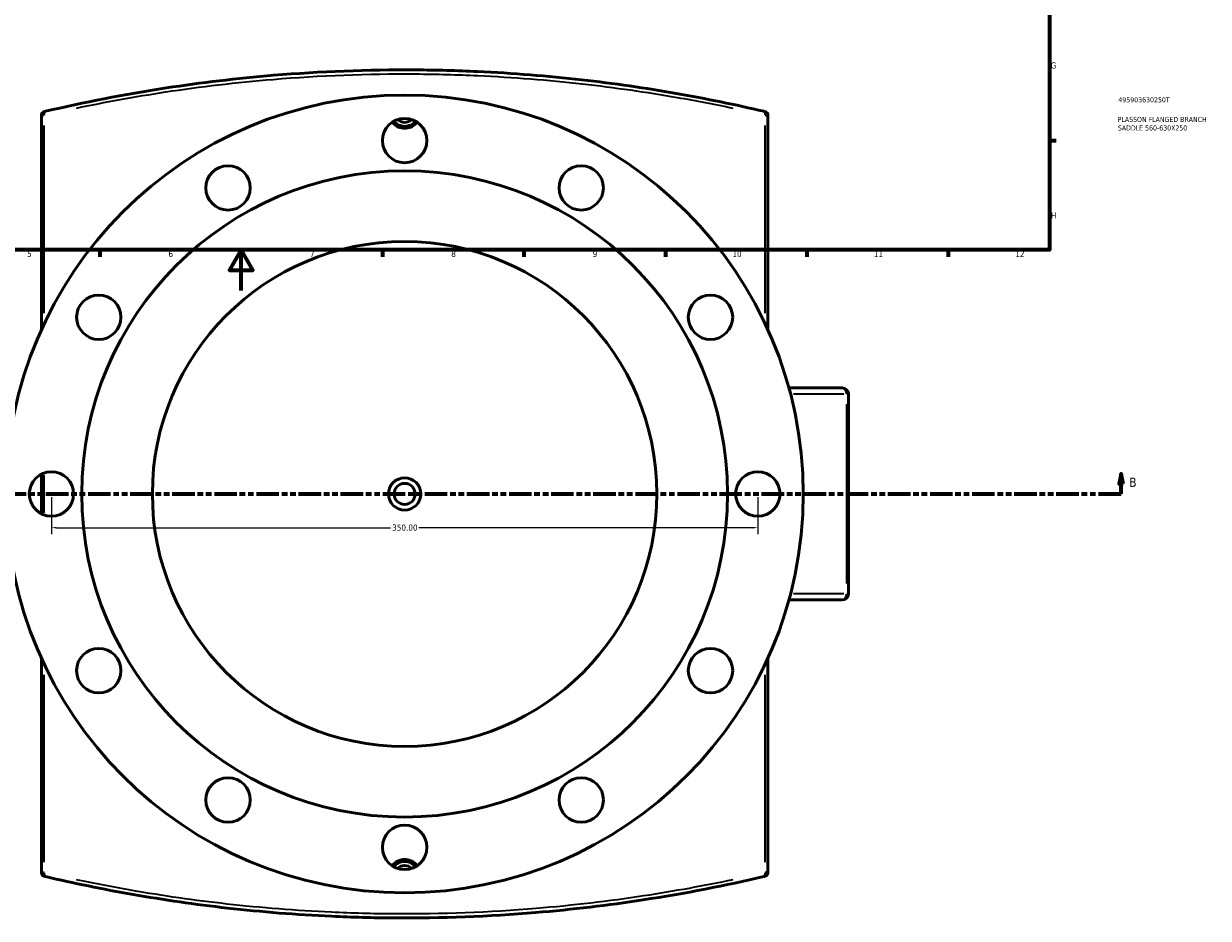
# Model space of a CAD drawing. Header units: millimetres. Extents: x -263 to 1367, y -1057 to 1215.
# Tile 3 of 8: x 313 to 900, y -311 to 132. Entities that reach past the tile are written whole.
import ezdxf

# ---------------------------------------------------------------- set-up
doc = ezdxf.new("R2010")
doc.units = ezdxf.units.MM
doc.linetypes.add('DOUBLE_DASH_CHAIN', pattern=[1.2403, 0.6614, -0.0827, 0.1654, -0.0827, 0.1654, -0.0827])
for name, color, linetype, lineweight in [('Border (ANSI)', 7, 'Continuous', 70), ('Dimension (ANSI)', 7, 'Continuous', 25), ('Section Line (ANSI)', 7, 'DOUBLE_DASH_CHAIN', 70), ('Title (ISO)', 7, 'Continuous', 50), ('Visible (ANSI)', 7, 'Continuous', 50), ('Visible Narrow (ANSI)', 7, 'Continuous', 35)]:
    doc.layers.add(name, color=color, linetype=linetype, lineweight=lineweight)
doc.styles.add('Label Text (ANSI)', font='tahoma.ttf')
doc.styles.add('Note Text (ANSI)', font='tahoma.ttf')
doc.styles.add('Note Text (ISO)', font='tahoma.ttf')
doc.dimstyles.new('Default - mm (ANSI)', dxfattribs={"dimtxt": 3.048, "dimasz": 2.5, "dimexe": 3.175, "dimexo": 1.6002, "dimgap": 0.8, "dimtad": 0, "dimtoh": 1, "dimrnd": 1e-08, "dimzin": 4, "dimdsep": 46, "dimtxsty": 'Note Text (ANSI)', "dimcen": 0.09, "dimdle": 10, "dimclrd": 256, "dimclre": 256, "dimclrt": 256, "dimadec": 1, "dimazin": 1, "dimtfac": 1, "dimtofl": 0, "dimtmove": 0, "dimatfit": 3, "dimfxl": 1, "dimtolj": 1, "dimtzin": 4, "dimlwd": -1, "dimlwe": -1, "dimarcsym": 0})

# ---------------------------------------------------------------- blocks, each defined once
blk = doc.blocks.new('Borders Default Border')
at = {"layer": 'Border (ANSI)'}
for p, q in [((821, 74.25), (824.45, 74.25)), ((350.42, 20), (350.42, 16.55)), ((490.58, 20), (490.58, 16.55)), ((560.67, 20), (560.67, 16.55)), ((630.75, 20), (630.75, 16.55)), ((700.83, 20), (700.83, 16.55)), ((770.92, 20), (770.92, 16.55))]:
    blk.add_line(p, q, dxfattribs=at)
at = {"layer": 'Border (ANSI)', "flags": 128}
for points in [[(20, 20), (20, 574), (821, 574), (821, 20), (20, 20)], [(420.5, 0), (420.5, 20), (414.73, 10), (426.27, 10), (420.5, 20)]]:
    blk.add_lwpolyline(points, dxfattribs=at)
at = {"layer": 'Border (ANSI)', "color": 230, "true_color": 0xff0080, "attachment_point": 7, "style": 'Note Text (ANSI)'}
for s, insert, char_height in [('G', (821.66, 109.79), 3.05), ('H', (821.81, 35.6), 3.05), ('5', (314.48, 16.49), 3.05), ('6', (384.49, 16.49), 3.05), ('7', (454.6, 16.55), 3.05), ('8', (524.63, 16.48), 3.05), ('9', (594.7, 16.49), 3.05), ('10', (663.96, 16.49), 3.048), ('11', (734.04, 16.55), 3.048), ('12', (804.13, 16.55), 3.048)]:
    blk.add_mtext(s, dxfattribs=dict(at, insert=insert, char_height=char_height))
blk = doc.blocks.new('Title Blocks ISO')
at = {"layer": 'Title (ISO)', "color": 232, "true_color": 0xca0064, "style": 'Note Text (ISO)'}
for tag, p in [('PART_NUMBER_001', (34.16, 73.13)), ('DESCRIPTION_001', (33.84, 63.4)), ('DESCRIPTION_002', (33.96, 59.18))]:
    blk.add_attdef(tag, p, '', height=2.5, dxfattribs=at)
blk = doc.blocks.new('2dTransSection0')
at = {"layer": 'Section Line (ANSI)', "linetype": 'Continuous'}
for p, q in [((240.38, -90.8), (239.38, -95.8)), ((240.38, -95.8), (240.38, -90.8)), ((241.38, -95.8), (240.38, -90.8)), ((856.56, -90.8), (855.56, -95.8)), ((856.56, -95.8), (856.56, -90.8)), ((857.56, -95.8), (856.56, -90.8)), ((239.38, -95.8), (241.38, -95.8)), ((240.38, -100.8), (240.38, -95.8)), ((855.56, -95.8), (857.56, -95.8)), ((856.56, -100.8), (856.56, -95.8)), ((240.38, -100.8), (251.64, -100.8)), ((845.31, -100.8), (856.56, -100.8))]:
    blk.add_line(p, q, dxfattribs=at)
at = {"layer": 'Section Line (ANSI)', "linetype": 'DOUBLE_DASH_CHAIN', "ltscale": 16.818161}
blk.add_line((240.38, -100.8), (856.56, -100.8), dxfattribs=at)
at = {"layer": 'Section Line (ANSI)', "linetype": 'Continuous', "flags": 128}
for points in [[(241.38, -95.8), (240.38, -90.8), (239.38, -95.8), (241.38, -95.8)], [(857.56, -95.8), (856.56, -90.8), (855.56, -95.8), (857.56, -95.8)]]:
    blk.add_lwpolyline(points, dxfattribs=at)
at = {"layer": 'Section Line (ANSI)'}
for points in [[(241.38, -95.8), (240.38, -90.8), (239.38, -95.8), (241.38, -95.8)], [(857.56, -95.8), (856.56, -90.8), (855.56, -95.8), (857.56, -95.8)]]:
    blk.add_solid(points, dxfattribs=at)
at = {"layer": 'Section Line (ANSI)', "char_height": 4.57, "attachment_point": 7, "style": 'Label Text (ANSI)'}
for insert in [(233.63, -97.3), (860.52, -97.3)]:
    blk.add_mtext('B', dxfattribs=dict(at, insert=insert))
blk = doc.blocks.new('*D16')
at = {"layer": 'Defpoints', "color": 0, "transparency": 16777216}
for p in [(326.53, -100.8), (676.53, -100.8), (676.53, -117.52)]:
    blk.add_point(p, dxfattribs=at)
at = {"layer": 'Dimension (ANSI)', "transparency": 16777216}
for p, q in [((326.53, -102.4), (326.53, -120.7)), ((676.53, -102.4), (676.53, -120.7)), ((329.03, -117.52), (494.56, -117.52)), ((674.03, -117.52), (508.5, -117.52))]:
    blk.add_line(p, q, dxfattribs=at)
for points in [[(329.03, -117.11), (329.03, -117.94), (326.53, -117.52)], [(674.03, -117.11), (674.03, -117.94), (676.53, -117.52)]]:
    blk.add_solid(points, dxfattribs=at)
at = {"layer": 'Dimension (ANSI)', "color": 230, "true_color": 0xff0080, "transparency": 16777216, "insert": (495.36, -115.94), "char_height": 3.048, "attachment_point": 1, "style": 'Note Text (ANSI)'}
blk.add_mtext('\\A1;350.00', dxfattribs=at)

msp = doc.modelspace()

# ---------------------------------------------------------------- linework, layer by layer
at = {"layer": 'Visible (ANSI)'}
for p, q in [((321.531, 86.615), (321.531, -19.523)), ((681.531, -19.523), (681.531, 86.615)), ((691.926, -48.302), (718.381, -48.302)), ((721.531, -150.152), (721.531, -51.452)), ((321.531, -91.004), (321.531, -110.6)), ((718.381, -153.302), (691.926, -153.302)), ((321.531, -182.081), (321.531, -288.218)), ((681.531, -288.218), (681.531, -182.081))]:
    msp.add_line(p, q, dxfattribs=at)
for centre, radius in [((501.531, -100.802), 197.5), ((501.531, 74.198), 11), ((501.531, -100.802), 160), ((414.031, 50.753), 11), ((589.031, 50.753), 11), ((501.531, -100.802), 125), ((349.977, -13.302), 11), ((653.086, -13.302), 11), ((326.531, -100.802), 11), ((501.531, -100.802), 8), ((676.531, -100.802), 11), ((501.531, -100.802), 5.2), ((349.977, -188.302), 11), ((653.086, -188.302), 11), ((414.031, -252.356), 11), ((589.031, -252.356), 11), ((501.531, -275.802), 11)]:
    msp.add_circle(centre, radius, dxfattribs=at)
for centre, radius, start, end in [((323.531, 86.615), 2, 103.192653, 180), ((679.531, 86.615), 2, 0, 76.807347), ((501.531, 88.198), 7, 219.246133, 320.753867), ((501.531, 88.198), 5, 225.584691, 314.415309), ((718.381, -51.452), 3.15, 0, 90), ((718.381, -150.152), 3.15, 270, 0), ((501.531, -289.802), 7, 39.246133, 140.753867), ((501.531, -289.802), 5, 45.584691, 134.415309), ((323.531, -288.218), 2, 180, 256.807347), ((679.531, -288.218), 2, 283.192653, 0)]:
    msp.add_arc(centre, radius, start, end, dxfattribs=at)
for points, knots in [([(679.459, 88.686), (665.643, 91.914), (651.121, 94.909), (620.943, 100.178), (605.289, 102.452), (572.406, 106.164), (555.138, 107.554), (527.488, 108.834), (517.229, 109.108), (483.345, 109.343), (459.684, 108.421), (418.442, 104.985), (400.638, 102.856), (362.447, 97.023), (342.371, 93.071), (323.604, 88.686)], [0, 0, 0, 0, 5.0099957, 5.0099957, 10.0199914, 10.0199914, 15.2796433, 15.2796433, 18.3529326, 18.3529326, 25.4204227, 25.4204227, 30.9837117, 30.9837117, 37.7889864, 37.7889864, 37.7889864, 37.7889864]), ([(323.604, 88.686), (323.541, 88.671), (323.481, 88.657), (323.339, 88.624), (323.265, 88.606), (323.121, 88.573), (323.075, 88.562), (323.075, 88.562)], [0, 0, 0, 0, 0.02298305, 0.02298305, 0.05975594, 0.05975594, 0.11574192, 0.11574192, 0.11574192, 0.11574192]), ([(679.988, 88.562), (679.988, 88.562), (679.981, 88.563), (679.945, 88.572), (679.906, 88.581), (679.779, 88.611), (679.682, 88.633), (679.532, 88.668), (679.496, 88.677), (679.459, 88.686)], [0, 0, 0, 0, 0.02182722, 0.02182722, 0.05675076, 0.05675076, 0.10215137, 0.10215137, 0.11574192, 0.11574192, 0.11574192, 0.11574192]), ([(507.748, 83.273), (507.556, 83.031), (507.353, 82.802), (506.436, 81.887), (505.544, 81.278), (503.589, 80.47), (502.527, 80.271), (500.535, 80.271), (499.473, 80.47), (497.519, 81.278), (496.626, 81.887), (495.71, 82.802), (495.506, 83.031), (495.315, 83.273)], [2.8981239, 2.8981239, 2.8981239, 2.8981239, 2.9879064, 2.9879064, 3.286654, 3.286654, 3.5854017, 3.5854017, 3.8841493, 3.8841493, 4.1828969, 4.1828969, 4.2726795, 4.2726795, 4.2726795, 4.2726795]), ([(495.315, -284.877), (495.506, -284.634), (495.71, -284.406), (496.626, -283.491), (497.519, -282.881), (499.473, -282.073), (500.535, -281.874), (502.527, -281.874), (503.589, -282.073), (505.544, -282.881), (506.436, -283.491), (507.353, -284.406), (507.556, -284.634), (507.748, -284.877)], [2.8981239, 2.8981239, 2.8981239, 2.8981239, 2.9879064, 2.9879064, 3.286654, 3.286654, 3.5854017, 3.5854017, 3.8841493, 3.8841493, 4.1828969, 4.1828969, 4.2726795, 4.2726795, 4.2726795, 4.2726795]), ([(323.075, -290.165), (323.075, -290.165), (323.082, -290.167), (323.117, -290.175), (323.157, -290.184), (323.283, -290.214), (323.38, -290.237), (323.53, -290.272), (323.566, -290.28), (323.604, -290.289)], [0, 0, 0, 0, 0.02182722, 0.02182722, 0.05675076, 0.05675076, 0.10215137, 0.10215137, 0.11574192, 0.11574192, 0.11574192, 0.11574192]), ([(323.604, -290.289), (337.42, -293.518), (351.941, -296.512), (382.12, -301.782), (397.775, -304.055), (430.657, -307.767), (447.925, -309.158), (475.575, -310.437), (485.835, -310.712), (519.719, -310.947), (543.38, -310.024), (584.622, -306.588), (602.425, -304.46), (640.616, -298.626), (660.692, -294.674), (679.459, -290.289)], [0, 0, 0, 0, 5.0100445, 5.0100445, 10.020089, 10.020089, 15.2796732, 15.2796732, 18.3530206, 18.3530206, 25.4205544, 25.4205544, 30.9837972, 30.9837972, 37.7889864, 37.7889864, 37.7889864, 37.7889864]), ([(679.459, -290.289), (679.538, -290.271), (679.61, -290.254), (679.796, -290.21), (679.888, -290.189), (679.971, -290.169), (679.988, -290.165), (679.988, -290.165)], [0, 0, 0, 0, 0.02863264, 0.02863264, 0.08223835, 0.08223835, 0.11574192, 0.11574192, 0.11574192, 0.11574192])]:
    msp.add_open_spline(points, degree=3, knots=knots, dxfattribs=at)
at = {"layer": 'Visible Narrow (ANSI)'}
for p, q in [((322.977, -11.238), (322.977, 81.581)), ((680.086, 81.581), (680.086, -11.238)), ((719.143, -51.452), (694.206, -51.452)), ((721.528, -51.452), (720.569, -51.452)), ((720.471, -56.387), (720.471, -145.217)), ((322.977, -110.171), (322.977, -91.433)), ((694.206, -150.152), (719.143, -150.152)), ((720.569, -150.152), (721.528, -150.152)), ((322.977, -283.185), (322.977, -190.366)), ((680.086, -190.366), (680.086, -283.185))]:
    msp.add_line(p, q, dxfattribs=at)
for centre, major_axis, ratio, start_param, end_param in [((324.059, 86.738), (-0.455, 1.948), 0.5309191, 0.0723681, 1.374994), ((679.003, 86.738), (0.455, 1.948), 0.5309191, 4.9081913, 6.2108172), ((718.381, -51.452), (0, 3.15), 0.6634542, 4.7909288, 6.2046455), ((718.381, -150.152), (0, -3.15), 0.6634542, 0.0785398, 1.4922565), ((324.059, -288.342), (-0.455, -1.948), 0.5309191, 4.9081913, 6.2108172), ((679.003, -288.342), (0.455, -1.948), 0.5309191, 0.0723681, 1.374994)]:
    msp.add_ellipse(centre, major_axis=major_axis, ratio=ratio, start_param=start_param, end_param=end_param, dxfattribs=at)
for points, knots in [([(338.959, 90.275), (353.07, 93.244), (367.811, 95.943), (400.283, 100.873), (418.149, 102.995), (459.536, 106.423), (483.281, 107.343), (517.284, 107.108), (527.579, 106.835), (555.327, 105.558), (572.656, 104.172), (605.654, 100.469), (621.364, 98.201), (645.938, 93.936), (655.148, 92.16), (664.104, 90.275)], [-35.899537, -35.899537, -35.899537, -35.899537, -30.9837117, -30.9837117, -25.4204227, -25.4204227, -18.3529326, -18.3529326, -15.2796433, -15.2796433, -10.0199914, -10.0199914, -5.0099957, -5.0099957, -1.8894493, -1.8894493, -1.8894493, -1.8894493]), ([(321.535, 86.615), (321.559, 86.617), (321.683, 86.627), (322.052, 86.659), (322.254, 86.676), (322.604, 86.706), (322.723, 86.716), (322.848, 86.727)], [-0.10995483, -0.10995483, -0.10995483, -0.10995483, -0.05975594, -0.05975594, -0.02298305, -0.02298305, -0.0057871, -0.0057871, -0.0057871, -0.0057871]), ([(680.214, 86.727), (680.271, 86.722), (680.327, 86.717), (680.696, 86.686), (680.962, 86.663), (681.307, 86.634), (681.415, 86.624), (681.502, 86.617), (681.52, 86.615), (681.527, 86.615)], [-0.10995482, -0.10995482, -0.10995482, -0.10995482, -0.10215137, -0.10215137, -0.05675076, -0.05675076, -0.02182722, -0.02182722, -0.0057871, -0.0057871, -0.0057871, -0.0057871]), ([(322.848, -288.331), (322.791, -288.326), (322.736, -288.321), (322.366, -288.289), (322.1, -288.267), (321.756, -288.237), (321.648, -288.228), (321.56, -288.22), (321.543, -288.219), (321.535, -288.218)], [-0.10995482, -0.10995482, -0.10995482, -0.10995482, -0.10215137, -0.10215137, -0.05675076, -0.05675076, -0.02182722, -0.02182722, -0.0057871, -0.0057871, -0.0057871, -0.0057871]), ([(664.103, -291.878), (649.993, -294.847), (635.252, -297.546), (602.781, -302.476), (584.915, -304.599), (543.527, -308.026), (519.783, -308.946), (485.779, -308.712), (475.483, -308.438), (447.736, -307.162), (430.407, -305.775), (397.409, -302.073), (381.699, -299.805), (357.125, -295.54), (347.914, -293.764), (338.958, -291.879)], [-35.899537, -35.899537, -35.899537, -35.899537, -30.9837972, -30.9837972, -25.4205544, -25.4205544, -18.3530206, -18.3530206, -15.2796732, -15.2796732, -10.020089, -10.020089, -5.0100445, -5.0100445, -1.8894493, -1.8894493, -1.8894493, -1.8894493]), ([(681.527, -288.218), (681.514, -288.219), (681.471, -288.223), (681.258, -288.241), (681.008, -288.263), (680.536, -288.303), (680.381, -288.316), (680.214, -288.331)], [-0.10995482, -0.10995482, -0.10995482, -0.10995482, -0.08223835, -0.08223835, -0.02863264, -0.02863264, -0.0057871, -0.0057871, -0.0057871, -0.0057871])]:
    msp.add_open_spline(points, degree=3, knots=knots, dxfattribs=at)

# ---------------------------------------------------------------- block references
msp.add_blockref('Borders Default Border', (0, 0))
msp.add_blockref('Title Blocks ISO', (821, 20)).add_auto_attribs({'PART_NUMBER_001': '495903630250T', 'DESCRIPTION_001': 'PLASSON FLANGED BRANCH', 'DESCRIPTION_002': 'SADDLE 560-630X250'})
at = {"layer": 'Section Line (ANSI)'}
msp.add_blockref('2dTransSection0', (0, 0), dxfattribs=at)

# ---------------------------------------------------------------- dimensions: what is measured, and where the dimension line sits
at = {"layer": 'Dimension (ANSI)'}
dim = msp.add_linear_dim(base=(676.531, -117.523), p1=(326.531, -100.802), p2=(676.531, -100.802), angle=180, dimstyle='Default - mm (ANSI)', override={"dimtoh": 0, "dimdec": 2, "dimtp": 0, "dimtm": 0, "dimtdec": 2, "dimatfit": 1}, dxfattribs=at)
dim.commit()
dim.dimension.update_dxf_attribs({"geometry": '*D16', "text_midpoint": (501.531, -117.523), "dimtype": 160})

doc.saveas('drawing.dxf')
